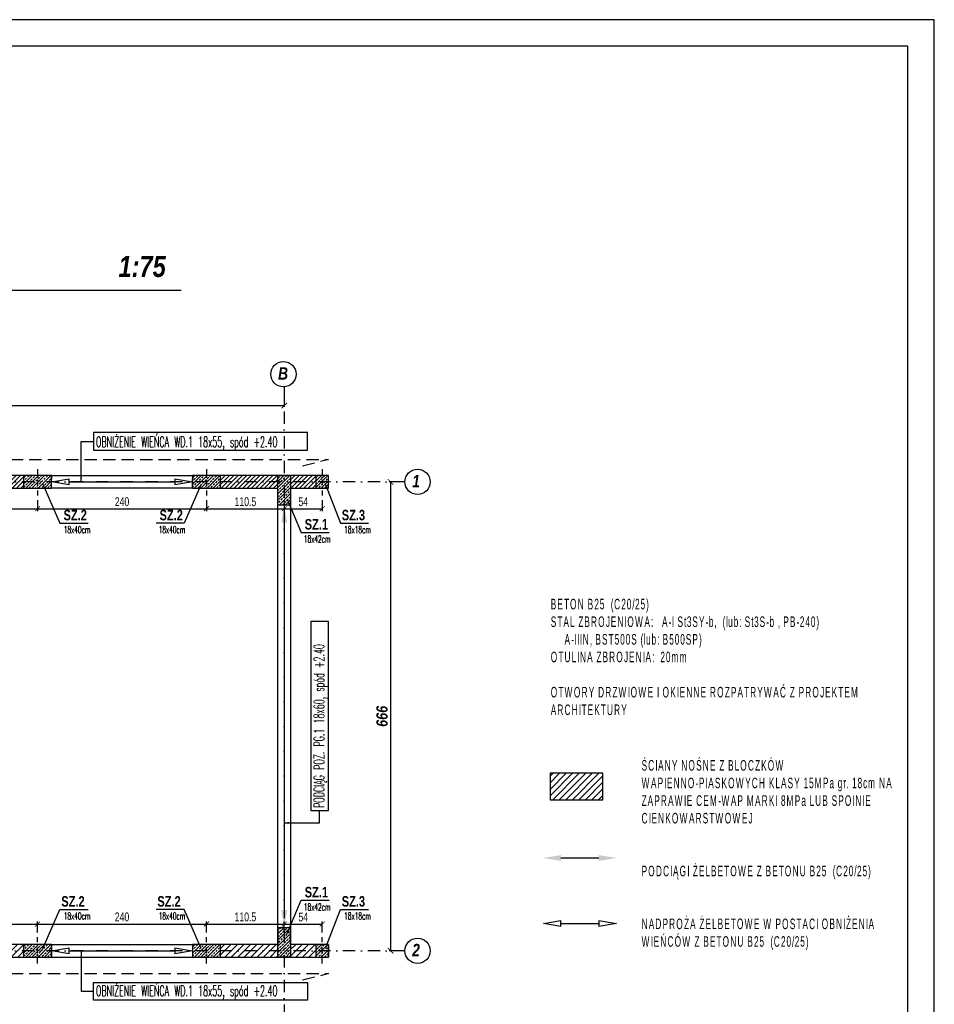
# Model space of a CAD drawing. Extents: x 10476 to 23681, y -304923 to -300723.
# Tile 10 of 25: x 16482 to 17782, y -302121 to -300723. Entities that reach past the tile are written whole.
import ezdxf

# ---------------------------------------------------------------- set-up
doc = ezdxf.new("R2010")
doc.units = 0
doc.header["$MEASUREMENT"] = 0
doc.linetypes.add('DASH', pattern=[0.75, 0.5, -0.25])
doc.linetypes.add('DASHDOT', pattern=[1, 0.5, -0.25, 0, -0.25])
doc.layers.get('0').update_dxf_attribs({"linetype": 'CONTINUOUS'})
doc.layers.get('DEFPOINTS').update_dxf_attribs({"linetype": 'CONTINUOUS'})
doc.styles.add('ARIAL NAROW', font='arial.ttf', dxfattribs={"width": 0.6})
doc.styles.add('GRYF', font='arialbd.ttf', dxfattribs={"width": 0.8})
doc.styles.add('kursywa', font='arialbi.ttf', dxfattribs={"width": 0.8})
doc.styles.add('RAMKA', font='arial.ttf', dxfattribs={"width": 0.7})
doc.styles.get("Standard").update_dxf_attribs({"font": 'txt.shx', "width": 0.6})
doc.dimstyles.new('1-100', dxfattribs={"dimscale": 4, "dimtxt": 4, "dimasz": 2, "dimexe": 0.5, "dimexo": 1, "dimgap": 1, "dimtad": 1, "dimdec": 0, "dimrnd": 0.1, "dimdsep": 46, "dimtxsty": 'kursywa', "dimblk": 'ARCHTICK', "dimcen": 0, "dimclrd": 2, "dimclre": 2, "dimclrt": 7, "dimazin": 2, "dimtfac": 1, "dimtdec": 0, "dimtix": 1, "dimtmove": 0, "dimatfit": 3, "dimfxl": 1, "dimtolj": 1, "dimarcsym": 0})
doc.dimstyles.new('1-50', dxfattribs={"dimscale": 6.5, "dimtxt": 2, "dimasz": 1, "dimexe": 0.5, "dimexo": 1, "dimgap": 0.5, "dimtad": 1, "dimrnd": 0.5, "dimdsep": 46, "dimtxsty": 'RAMKA', "dimblk": 'ARCHTICK', "dimcen": 0, "dimclrd": 2, "dimclre": 2, "dimclrt": 7, "dimadec": 0, "dimazin": 2, "dimtfac": 1, "dimtix": 1, "dimtmove": 0, "dimatfit": 3, "dimfxl": 1, "dimtolj": 1, "dimarcsym": 0})
doc.dimstyles.new('1-75', dxfattribs={"dimscale": 7, "dimtxt": 1.8, "dimasz": 1, "dimexe": 0.5, "dimexo": 1, "dimgap": 0.5, "dimtad": 1, "dimrnd": 0.5, "dimdsep": 46, "dimtxsty": 'RAMKA', "dimblk": 'ARCHTICK', "dimcen": 0, "dimclrd": 2, "dimclre": 2, "dimclrt": 7, "dimadec": 0, "dimazin": 2, "dimtfac": 1, "dimtix": 1, "dimtmove": 0, "dimatfit": 3, "dimfxl": 1, "dimtolj": 1, "dimarcsym": 0})
doc.dimstyles.new('podciągi', dxfattribs={"dimscale": 0, "dimtxt": 0.0001, "dimasz": 25, "dimexe": 0, "dimexo": 0, "dimgap": 0.6, "dimtad": 1, "dimdec": 4, "dimrnd": 0.1, "dimdsep": 46, "dimtxsty": 'Standard', "dimcen": 0, "dimclrd": 1, "dimclre": 2, "dimclrt": 2, "dimadec": 0, "dimazin": 0, "dimtfac": 1, "dimtdec": 4, "dimtix": 1, "dimtmove": 0, "dimatfit": 3, "dimfxl": 1, "dimtolj": 1, "dimarcsym": 0})
pattern_1 = [(45, (-4907.22, 0), (-3.09359217, 3.09359217), [])]
pattern_2 = [(45, (-120554.61, -269893.226), (-4.5961939, 4.5961939), [])]

# ---------------------------------------------------------------- blocks, each defined once
blk = doc.blocks.new('_ArchTick')
at = {"color": 0, "linetype": 'Continuous', "const_width": 0.15}
blk.add_lwpolyline([(-0.5, -0.5), (0.5, 0.5)], dxfattribs=at)
blk = doc.blocks.new('*D12')
at = {"color": 2, "lineweight": -2, "ltscale": 35, "transparency": 16777216}
for p, q in [((15197.2, -301256.8), (15197.2, -301272.7)), ((16858.2, -301256.8), (16858.2, -301272.7)), ((15197.2, -301270.7), (16858.2, -301270.7))]:
    blk.add_line(p, q, dxfattribs=at)
at = {"layer": 'DEFPOINTS', "color": 0, "ltscale": 35, "transparency": 16777216}
for p in [(15197.2, -301252.8), (16858.2, -301252.8), (16858.2, -301270.7)]:
    blk.add_point(p, dxfattribs=at)
at = {"color": 2, "lineweight": -2, "ltscale": 35, "transparency": 16777216, "xscale": 8, "yscale": 8, "zscale": 8, "rotation": 180}
blk.add_blockref('_ArchTick', (15197.2, -301270.7), dxfattribs=at)
at = {"color": 2, "lineweight": -2, "ltscale": 35, "transparency": 16777216, "xscale": 8, "yscale": 8, "zscale": 8}
blk.add_blockref('_ArchTick', (16858.2, -301270.7), dxfattribs=at)
at = {"color": 7, "ltscale": 35, "transparency": 16777216, "insert": (16027.7, -301258.5), "char_height": 16, "attachment_point": 5, "style": 'kursywa'}
blk.add_mtext('\\A1;1661', dxfattribs=at)
blk = doc.blocks.new('*D13')
at = {"color": 2, "lineweight": -2, "ltscale": 35, "transparency": 16777216}
for p, q in [((17023.8, -301379.1), (17007.2, -301379.1)), ((17009.2, -301379.1), (17009.2, -302045.1)), ((17023.8, -302045.1), (17007.2, -302045.1))]:
    blk.add_line(p, q, dxfattribs=at)
at = {"layer": 'DEFPOINTS', "color": 0, "ltscale": 35, "transparency": 16777216}
for p in [(17027.8, -301379.1), (17009.2, -302045.1), (17027.8, -302045.1)]:
    blk.add_point(p, dxfattribs=at)
at = {"color": 2, "lineweight": -2, "ltscale": 35, "transparency": 16777216, "xscale": 8, "yscale": 8, "zscale": 8}
for p, rotation in [((17009.2, -301379.1), 90), ((17009.2, -302045.1), 270)]:
    blk.add_blockref('_ArchTick', p, dxfattribs=dict(at, rotation=rotation))
at = {"color": 7, "ltscale": 35, "transparency": 16777216, "insert": (16997.1, -301712.1), "char_height": 16, "attachment_point": 5, "rotation": 90, "style": 'kursywa'}
blk.add_mtext('\\A1;666', dxfattribs=at)
blk = doc.blocks.new('*D14')
at = {"color": 1, "lineweight": -2, "ltscale": 35, "transparency": 16777216}
blk.add_line((16858.2, -301437.1), (16858.2, -301987.1), dxfattribs=at)
at = {"color": 1, "ltscale": 35, "transparency": 16777216}
for points in [[(16854.1, -301437.1), (16862.4, -301437.1), (16858.2, -301412.1)], [(16854.1, -301987.1), (16862.4, -301987.1), (16858.2, -302012.1)]]:
    blk.add_solid(points, dxfattribs=at)
at = {"layer": 'DEFPOINTS', "color": 0, "ltscale": 35, "transparency": 16777216}
for p in [(16858.2, -301412.1), (16858.2, -302012.1), (16858.2, -302012.1)]:
    blk.add_point(p, dxfattribs=at)
at = {"color": 2, "ltscale": 35, "transparency": 16777216, "insert": (16857.6, -301712.1), "char_height": 0.0001, "attachment_point": 5, "rotation": 90}
blk.add_mtext('\\A1;600', dxfattribs=at)
blk = doc.blocks.new('_ClosedBlank')
at = {"color": 0, "linetype": 'ByBlock', "lineweight": -2}
for p, q in [((-1, 0.167), (0, 0)), ((-1, 0.167), (-1, -0.167)), ((0, 0), (-1, -0.167))]:
    blk.add_line(p, q, dxfattribs=at)
blk = doc.blocks.new('*D16')
at = {"color": 7, "lineweight": -2, "ltscale": 35, "transparency": 16777216}
blk.add_line((16552.7, -302045.1), (16702.7, -302045.1), dxfattribs=at)
at = {"layer": 'DEFPOINTS', "color": 0, "ltscale": 35, "transparency": 16777216}
for p in [(16527.7, -302045.1), (16727.7, -302045.1), (16727.7, -302045.1)]:
    blk.add_point(p, dxfattribs=at)
at = {"color": 7, "lineweight": -2, "ltscale": 35, "transparency": 16777216, "xscale": 25, "yscale": 25, "zscale": 25, "rotation": 180}
blk.add_blockref('_ClosedBlank', (16527.7, -302045.1), dxfattribs=at)
at = {"color": 7, "lineweight": -2, "ltscale": 35, "transparency": 16777216, "xscale": 25, "yscale": 25, "zscale": 25}
blk.add_blockref('_ClosedBlank', (16727.7, -302045.1), dxfattribs=at)
at = {"color": 2, "ltscale": 35, "transparency": 16777216, "insert": (16627.7, -302044.5), "char_height": 0.0001, "attachment_point": 5}
blk.add_mtext('\\A1;200', dxfattribs=at)
blk = doc.blocks.new('*D20')
at = {"color": 7, "lineweight": -2, "ltscale": 35, "transparency": 16777216}
blk.add_line((16552.7, -301379.1), (16702.7, -301379.1), dxfattribs=at)
at = {"layer": 'DEFPOINTS', "color": 0, "ltscale": 35, "transparency": 16777216}
for p in [(16527.7, -301379.1), (16727.7, -301379.1), (16727.7, -301379.1)]:
    blk.add_point(p, dxfattribs=at)
at = {"color": 7, "lineweight": -2, "ltscale": 35, "transparency": 16777216, "xscale": 25, "yscale": 25, "zscale": 25, "rotation": 180}
blk.add_blockref('_ClosedBlank', (16527.7, -301379.1), dxfattribs=at)
at = {"color": 7, "lineweight": -2, "ltscale": 35, "transparency": 16777216, "xscale": 25, "yscale": 25, "zscale": 25}
blk.add_blockref('_ClosedBlank', (16727.7, -301379.1), dxfattribs=at)
at = {"color": 2, "ltscale": 35, "transparency": 16777216, "insert": (16627.7, -301378.5), "char_height": 0.0001, "attachment_point": 5}
blk.add_mtext('\\A1;200', dxfattribs=at)
blk = doc.blocks.new('*D78')
at = {"color": 2, "lineweight": -2, "ltscale": 35, "transparency": 16777216}
for p, q in [((16347.7, -302019), (16347.7, -302003.6)), ((16347.7, -302007.1), (16507.7, -302007.1)), ((16507.7, -302019), (16507.7, -302003.6))]:
    blk.add_line(p, q, dxfattribs=at)
at = {"layer": 'DEFPOINTS', "color": 0, "ltscale": 35, "transparency": 16777216}
for p in [(16507.7, -302007.1), (16347.7, -302026), (16507.7, -302026)]:
    blk.add_point(p, dxfattribs=at)
at = {"color": 2, "lineweight": -2, "ltscale": 35, "transparency": 16777216, "xscale": 7, "yscale": 7, "zscale": 7, "rotation": 180}
blk.add_blockref('_ArchTick', (16347.7, -302007.1), dxfattribs=at)
at = {"color": 2, "lineweight": -2, "ltscale": 35, "transparency": 16777216, "xscale": 7, "yscale": 7, "zscale": 7}
blk.add_blockref('_ArchTick', (16507.7, -302007.1), dxfattribs=at)
at = {"color": 7, "ltscale": 35, "transparency": 16777216, "insert": (16427.7, -301997.1), "char_height": 12.6, "attachment_point": 5, "style": 'RAMKA'}
blk.add_mtext('\\A1;160', dxfattribs=at)
blk = doc.blocks.new('*D79')
at = {"color": 2, "lineweight": -2, "ltscale": 35, "transparency": 16777216}
for p, q in [((16507.7, -302019), (16507.7, -302003.6)), ((16507.7, -302007.1), (16747.7, -302007.1)), ((16747.7, -302019), (16747.7, -302003.6))]:
    blk.add_line(p, q, dxfattribs=at)
at = {"layer": 'DEFPOINTS', "color": 0, "ltscale": 35, "transparency": 16777216}
for p in [(16747.7, -302007.1), (16507.7, -302026), (16747.7, -302026)]:
    blk.add_point(p, dxfattribs=at)
at = {"color": 2, "lineweight": -2, "ltscale": 35, "transparency": 16777216, "xscale": 7, "yscale": 7, "zscale": 7, "rotation": 180}
blk.add_blockref('_ArchTick', (16507.7, -302007.1), dxfattribs=at)
at = {"color": 2, "lineweight": -2, "ltscale": 35, "transparency": 16777216, "xscale": 7, "yscale": 7, "zscale": 7}
blk.add_blockref('_ArchTick', (16747.7, -302007.1), dxfattribs=at)
at = {"color": 7, "ltscale": 35, "transparency": 16777216, "insert": (16627.7, -301997.1), "char_height": 12.6, "attachment_point": 5, "style": 'RAMKA'}
blk.add_mtext('\\A1;240', dxfattribs=at)
blk = doc.blocks.new('*D80')
at = {"color": 2, "lineweight": -2, "ltscale": 35, "transparency": 16777216}
for p, q in [((16747.7, -302019), (16747.7, -302003.6)), ((16747.7, -302007.1), (16858.2, -302007.1)), ((16858.2, -302019), (16858.2, -302003.6))]:
    blk.add_line(p, q, dxfattribs=at)
at = {"layer": 'DEFPOINTS', "color": 0, "ltscale": 35, "transparency": 16777216}
for p in [(16858.2, -302007.1), (16747.7, -302026), (16858.2, -302026)]:
    blk.add_point(p, dxfattribs=at)
at = {"color": 2, "lineweight": -2, "ltscale": 35, "transparency": 16777216, "xscale": 7, "yscale": 7, "zscale": 7, "rotation": 180}
blk.add_blockref('_ArchTick', (16747.7, -302007.1), dxfattribs=at)
at = {"color": 2, "lineweight": -2, "ltscale": 35, "transparency": 16777216, "xscale": 7, "yscale": 7, "zscale": 7}
blk.add_blockref('_ArchTick', (16858.2, -302007.1), dxfattribs=at)
at = {"color": 7, "ltscale": 35, "transparency": 16777216, "insert": (16803, -301997.1), "char_height": 12.6, "attachment_point": 5, "style": 'RAMKA'}
blk.add_mtext('\\A1;110.5', dxfattribs=at)
blk = doc.blocks.new('*D81')
at = {"color": 2, "lineweight": -2, "ltscale": 35, "transparency": 16777216}
for p, q in [((16858.2, -302019), (16858.2, -302003.6)), ((16858.2, -302007.1), (16912.2, -302007.1)), ((16912.2, -302019), (16912.2, -302003.6))]:
    blk.add_line(p, q, dxfattribs=at)
at = {"layer": 'DEFPOINTS', "color": 0, "ltscale": 35, "transparency": 16777216}
for p in [(16912.2, -302007.1), (16858.2, -302026), (16912.2, -302026)]:
    blk.add_point(p, dxfattribs=at)
at = {"color": 2, "lineweight": -2, "ltscale": 35, "transparency": 16777216, "xscale": 7, "yscale": 7, "zscale": 7, "rotation": 180}
blk.add_blockref('_ArchTick', (16858.2, -302007.1), dxfattribs=at)
at = {"color": 2, "lineweight": -2, "ltscale": 35, "transparency": 16777216, "xscale": 7, "yscale": 7, "zscale": 7}
blk.add_blockref('_ArchTick', (16912.2, -302007.1), dxfattribs=at)
at = {"color": 7, "ltscale": 35, "transparency": 16777216, "insert": (16885.2, -301997.2), "char_height": 12.6, "attachment_point": 5, "style": 'RAMKA'}
blk.add_mtext('\\A1;54', dxfattribs=at)
blk = doc.blocks.new('*D89')
at = {"color": 2, "lineweight": -2, "ltscale": 35, "transparency": 16777216}
for p, q in [((16347.7, -301405.3), (16347.7, -301420.7)), ((16507.7, -301405.3), (16507.7, -301420.7)), ((16347.7, -301417.2), (16507.7, -301417.2))]:
    blk.add_line(p, q, dxfattribs=at)
at = {"layer": 'DEFPOINTS', "color": 0, "ltscale": 35, "transparency": 16777216}
for p in [(16347.7, -301398.3), (16507.7, -301398.3), (16507.7, -301417.2)]:
    blk.add_point(p, dxfattribs=at)
at = {"color": 2, "lineweight": -2, "ltscale": 35, "transparency": 16777216, "xscale": 7, "yscale": 7, "zscale": 7, "rotation": 180}
blk.add_blockref('_ArchTick', (16347.7, -301417.2), dxfattribs=at)
at = {"color": 2, "lineweight": -2, "ltscale": 35, "transparency": 16777216, "xscale": 7, "yscale": 7, "zscale": 7}
blk.add_blockref('_ArchTick', (16507.7, -301417.2), dxfattribs=at)
at = {"color": 7, "ltscale": 35, "transparency": 16777216, "insert": (16427.7, -301407.3), "char_height": 12.6, "attachment_point": 5, "style": 'RAMKA'}
blk.add_mtext('\\A1;160', dxfattribs=at)
blk = doc.blocks.new('*D82')
at = {"color": 2, "lineweight": -2, "ltscale": 35, "transparency": 16777216}
for p, q in [((16507.7, -301405.3), (16507.7, -301420.7)), ((16747.7, -301405.3), (16747.7, -301420.7)), ((16507.7, -301417.2), (16747.7, -301417.2))]:
    blk.add_line(p, q, dxfattribs=at)
at = {"layer": 'DEFPOINTS', "color": 0, "ltscale": 35, "transparency": 16777216}
for p in [(16507.7, -301398.3), (16747.7, -301398.3), (16747.7, -301417.2)]:
    blk.add_point(p, dxfattribs=at)
at = {"color": 2, "lineweight": -2, "ltscale": 35, "transparency": 16777216, "xscale": 7, "yscale": 7, "zscale": 7, "rotation": 180}
blk.add_blockref('_ArchTick', (16507.7, -301417.2), dxfattribs=at)
at = {"color": 2, "lineweight": -2, "ltscale": 35, "transparency": 16777216, "xscale": 7, "yscale": 7, "zscale": 7}
blk.add_blockref('_ArchTick', (16747.7, -301417.2), dxfattribs=at)
at = {"color": 7, "ltscale": 35, "transparency": 16777216, "insert": (16627.7, -301407.3), "char_height": 12.6, "attachment_point": 5, "style": 'RAMKA'}
blk.add_mtext('\\A1;240', dxfattribs=at)
blk = doc.blocks.new('*D83')
at = {"color": 2, "lineweight": -2, "ltscale": 35, "transparency": 16777216}
for p, q in [((16747.7, -301405.3), (16747.7, -301420.7)), ((16858.2, -301405.3), (16858.2, -301420.7)), ((16747.7, -301417.2), (16858.2, -301417.2))]:
    blk.add_line(p, q, dxfattribs=at)
at = {"layer": 'DEFPOINTS', "color": 0, "ltscale": 35, "transparency": 16777216}
for p in [(16747.7, -301398.3), (16858.2, -301398.3), (16858.2, -301417.2)]:
    blk.add_point(p, dxfattribs=at)
at = {"color": 2, "lineweight": -2, "ltscale": 35, "transparency": 16777216, "xscale": 7, "yscale": 7, "zscale": 7, "rotation": 180}
blk.add_blockref('_ArchTick', (16747.7, -301417.2), dxfattribs=at)
at = {"color": 2, "lineweight": -2, "ltscale": 35, "transparency": 16777216, "xscale": 7, "yscale": 7, "zscale": 7}
blk.add_blockref('_ArchTick', (16858.2, -301417.2), dxfattribs=at)
at = {"color": 7, "ltscale": 35, "transparency": 16777216, "insert": (16803, -301407.3), "char_height": 12.6, "attachment_point": 5, "style": 'RAMKA'}
blk.add_mtext('\\A1;110.5', dxfattribs=at)
blk = doc.blocks.new('*D84')
at = {"color": 2, "lineweight": -2, "ltscale": 35, "transparency": 16777216}
for p, q in [((16858.2, -301405.3), (16858.2, -301420.7)), ((16912.2, -301405.3), (16912.2, -301420.7)), ((16858.2, -301417.2), (16912.2, -301417.2))]:
    blk.add_line(p, q, dxfattribs=at)
at = {"layer": 'DEFPOINTS', "color": 0, "ltscale": 35, "transparency": 16777216}
for p in [(16858.2, -301398.3), (16912.2, -301398.3), (16912.2, -301417.2)]:
    blk.add_point(p, dxfattribs=at)
at = {"color": 2, "lineweight": -2, "ltscale": 35, "transparency": 16777216, "xscale": 7, "yscale": 7, "zscale": 7, "rotation": 180}
blk.add_blockref('_ArchTick', (16858.2, -301417.2), dxfattribs=at)
at = {"color": 2, "lineweight": -2, "ltscale": 35, "transparency": 16777216, "xscale": 7, "yscale": 7, "zscale": 7}
blk.add_blockref('_ArchTick', (16912.2, -301417.2), dxfattribs=at)
at = {"color": 7, "ltscale": 35, "transparency": 16777216, "insert": (16885.2, -301407.3), "char_height": 12.6, "attachment_point": 5, "style": 'RAMKA'}
blk.add_mtext('\\A1;54', dxfattribs=at)
blk = doc.blocks.new('*D109')
at = {"color": 1, "lineweight": -2, "ltscale": 35, "transparency": 16777216}
blk.add_line((17251.3, -301913.3), (17305.1, -301913.3), dxfattribs=at)
at = {"color": 1, "ltscale": 35, "transparency": 16777216}
for points in [[(17251.3, -301909.2), (17251.3, -301917.5), (17226.3, -301913.3)], [(17305.1, -301909.2), (17305.1, -301917.5), (17330.1, -301913.3)]]:
    blk.add_solid(points, dxfattribs=at)
at = {"layer": 'DEFPOINTS', "color": 0, "ltscale": 35, "transparency": 16777216}
for p in [(17226.3, -301913.3), (17330.1, -301913.3), (17330.1, -301913.3)]:
    blk.add_point(p, dxfattribs=at)
at = {"color": 2, "ltscale": 35, "transparency": 16777216, "insert": (17278.2, -301912.7), "char_height": 0.0001, "attachment_point": 5}
blk.add_mtext('\\A1;103.8', dxfattribs=at)
blk = doc.blocks.new('*D110')
at = {"color": 7, "linetype": 'Continuous', "lineweight": -2, "ltscale": 35, "transparency": 16777216}
blk.add_line((17251.3, -302006.5), (17305.1, -302006.5), dxfattribs=at)
at = {"layer": 'DEFPOINTS', "color": 0, "linetype": 'Continuous', "ltscale": 35, "transparency": 16777216}
for p in [(17226.3, -302006.5), (17330.1, -302006.5), (17330.1, -302006.5)]:
    blk.add_point(p, dxfattribs=at)
at = {"color": 7, "linetype": 'Continuous', "lineweight": -2, "ltscale": 35, "transparency": 16777216, "xscale": 25, "yscale": 25, "zscale": 25, "rotation": 180}
blk.add_blockref('_ClosedBlank', (17226.3, -302006.5), dxfattribs=at)
at = {"color": 7, "linetype": 'Continuous', "lineweight": -2, "ltscale": 35, "transparency": 16777216, "xscale": 25, "yscale": 25, "zscale": 25}
blk.add_blockref('_ClosedBlank', (17330.1, -302006.5), dxfattribs=at)
at = {"color": 2, "linetype": 'Continuous', "ltscale": 35, "transparency": 16777216, "insert": (17278.2, -302005.9), "char_height": 0.0001, "attachment_point": 5}
blk.add_mtext('\\A1;103.8', dxfattribs=at)

msp = doc.modelspace()

# ---------------------------------------------------------------- hatches: boundary and pattern name
at = {"linetype": 'Continuous', "ltscale": 40}
h = msp.add_hatch(dxfattribs=at)
h.set_pattern_fill('ANSI31', color=2, scale=35, style=0)
h.set_pattern_definition(pattern_1)
h.paths.add_polyline_path([(16367.72498, -301388.14813), (16487.72498, -301388.14813), (16487.72498, -301370.14813), (16483.64058, -301370.14813), (16367.72498, -301370.14813)])
at = {"linetype": 'Continuous', "ltscale": 35}
h = msp.add_hatch(dxfattribs=at)
h.set_pattern_fill('ANSI33', scale=25, style=0)
h.set_pattern_definition([(45, (-6981.622, -131431.5625), (-4.41941738, 4.41941738), []), (45, (-6977.203, -131431.5625), (-4.41941738, 4.41941738), [3.125, -1.5625])])
h.paths.add_polyline_path([(16527.72498, -301388.14813), (16527.72498, -301370.14813), (16487.72498, -301370.14813), (16487.72498, -301388.14813)])
h = msp.add_hatch(dxfattribs=at)
h.set_pattern_fill('ANSI33', scale=25, style=0)
h.set_pattern_definition([(45, (-6741.622, -131431.5625), (-4.41941738, 4.41941738), []), (45, (-6737.203, -131431.5625), (-4.41941738, 4.41941738), [3.125, -1.5625])])
h.paths.add_polyline_path([(16767.72498, -301388.14813), (16767.72498, -301370.14813), (16727.72498, -301370.14813), (16727.72498, -301388.14813)])
at = {"linetype": 'Continuous', "ltscale": 40}
h = msp.add_hatch(dxfattribs=at)
h.set_pattern_fill('ANSI31', color=2, scale=35, style=0)
h.set_pattern_definition(pattern_1)
h.paths.add_polyline_path([(16775.20646, -301370.14813), (16767.72498, -301370.14813), (16767.72498, -301388.14813), (16849.22498, -301388.14813), (16849.22498, -301370.14813)])
at = {"linetype": 'Continuous', "ltscale": 35}
h = msp.add_hatch(dxfattribs=at)
h.set_pattern_fill('ANSI33', scale=25, style=0)
h.set_pattern_definition([(45, (-6642.122, -131449.5625), (-4.41941738, 4.41941738), []), (45, (-6637.703, -131449.5625), (-4.41941738, 4.41941738), [3.125, -1.5625])])
h.paths.add_polyline_path([(16867.22498, -301412.14813), (16867.22498, -301370.14813), (16849.22498, -301370.14813), (16849.22498, -301412.14813)])
at = {"linetype": 'Continuous', "ltscale": 40}
h = msp.add_hatch(dxfattribs=at)
h.set_pattern_fill('ANSI31', color=2, scale=35, style=0)
h.set_pattern_definition(pattern_1)
h.paths.add_polyline_path([(16883.22498, -301388.14813), (16883.22498, -301370.14813), (16867.22498, -301370.14813), (16867.22498, -301388.14813)], flags=0)
h = msp.add_hatch(dxfattribs=at)
h.set_pattern_fill('ANSI31', color=2, scale=35, style=0)
h.set_pattern_definition(pattern_1)
h.paths.add_polyline_path([(16885.22498, -301388.14813), (16885.22498, -301370.14813), (16883.22498, -301370.14813), (16883.22498, -301388.14813)], flags=0)
h = msp.add_hatch(dxfattribs=at)
h.set_pattern_fill('ANSI31', color=2, scale=35, style=0)
h.set_pattern_definition(pattern_1)
h.paths.add_polyline_path([(16885.22498, -301388.14813), (16903.22498, -301388.14813), (16903.22498, -301370.14813), (16885.22498, -301370.14813)])
at = {"linetype": 'Continuous', "ltscale": 35}
h = msp.add_hatch(dxfattribs=at)
h.set_pattern_fill('ANSI33', scale=25, style=0)
h.set_pattern_definition([(45, (-6588.122, -131431.5625), (-4.41941738, 4.41941738), []), (45, (-6583.703, -131431.5625), (-4.41941738, 4.41941738), [3.125, -1.5625])])
h.paths.add_polyline_path([(16921.22498, -301388.14813), (16921.22498, -301370.14813), (16903.22498, -301370.14813), (16903.22498, -301388.14813)])
at = {"linetype": 'Continuous', "ltscale": 40}
h = msp.add_hatch(dxfattribs=at)
h.set_pattern_fill('ANSI31', color=2, scale=52.5, style=0)
h.set_pattern_definition([(45, (-16508.722, 113963.316), (-4.64038825, 4.64038825), [])])
h.paths.add_polyline_path([(17235.80146, -301830.51139), (17310.80146, -301830.51139), (17310.80146, -301793.01139), (17235.80146, -301793.01139)])
at = {"linetype": 'Continuous', "ltscale": 35}
h = msp.add_hatch(dxfattribs=at)
h.set_pattern_fill('ANSI33', scale=25, style=0)
h.set_pattern_definition([(45, (-6642.122, -132074.5625), (-4.41941738, 4.41941738), []), (45, (-6637.703, -132074.5625), (-4.41941738, 4.41941738), [3.125, -1.5625])])
h.paths.add_polyline_path([(16867.22498, -302054.14813), (16867.22498, -302012.14813), (16849.22498, -302012.14813), (16849.22498, -302054.14813)])
at = {"linetype": 'DASHDOT', "ltscale": 35}
h = msp.add_hatch(dxfattribs=at)
h.set_pattern_fill('CEGŁA_ZWYKŁA', color=2, scale=100, style=0, pattern_type=2)
h.set_pattern_definition(pattern_2)
h.paths.add_polyline_path([(16367.72498, -302036.14813), (16367.72498, -302054.14813), (16527.72497, -302054.14813), (16487.72498, -302054.14813), (16487.72498, -302036.14813)])
at = {"linetype": 'Continuous', "ltscale": 35}
h = msp.add_hatch(dxfattribs=at)
h.set_pattern_fill('ANSI33', scale=25, style=0)
h.set_pattern_definition([(45, (-6981.622, -132097.5625), (-4.41941738, 4.41941738), []), (45, (-6977.203, -132097.5625), (-4.41941738, 4.41941738), [3.125, -1.5625])])
h.paths.add_polyline_path([(16527.72498, -302054.14813), (16527.72498, -302036.14813), (16487.72498, -302036.14813), (16487.72498, -302054.14813)])
h = msp.add_hatch(dxfattribs=at)
h.set_pattern_fill('ANSI33', scale=25, style=0)
h.set_pattern_definition([(45, (-6741.622, -132097.5625), (-4.41941738, 4.41941738), []), (45, (-6737.203, -132097.5625), (-4.41941738, 4.41941738), [3.125, -1.5625])])
h.paths.add_polyline_path([(16767.72498, -302054.14813), (16767.72498, -302036.14813), (16727.72498, -302036.14813), (16727.72498, -302054.14813)])
at = {"linetype": 'DASHDOT', "ltscale": 35}
h = msp.add_hatch(dxfattribs=at)
h.set_pattern_fill('CEGŁA_ZWYKŁA', color=2, scale=100, style=0, pattern_type=2)
h.set_pattern_definition(pattern_2)
h.paths.add_polyline_path([(16767.72498, -302054.14813), (16849.22498, -302054.14813), (16849.22498, -302036.14813), (16770.17672, -302036.14813), (16767.72498, -302036.14813)])
h = msp.add_hatch(dxfattribs=at)
h.set_pattern_fill('CEGŁA_ZWYKŁA', color=2, scale=100, style=0, pattern_type=2)
h.set_pattern_definition(pattern_2)
h.paths.add_polyline_path([(16903.22497, -302054.14813), (16903.22497, -302036.14813), (16867.22498, -302036.14813), (16867.22498, -302054.14813)])
at = {"linetype": 'Continuous', "ltscale": 35}
h = msp.add_hatch(dxfattribs=at)
h.set_pattern_fill('ANSI33', scale=25, style=0)
h.set_pattern_definition([(45, (-6588.122, -132097.5625), (-4.41941738, 4.41941738), []), (45, (-6583.703, -132097.5625), (-4.41941738, 4.41941738), [3.125, -1.5625])])
h.paths.add_polyline_path([(16921.22497, -302054.14813), (16921.22498, -302036.14813), (16903.22498, -302036.14813), (16903.22497, -302054.14813)])

# ---------------------------------------------------------------- linework, layer by layer
at = {"color": 2, "ltscale": 35}
msp.add_line((15405.9, -301107.01343), (16711.96, -301107.01343), dxfattribs=at)
at = {"color": 2, "linetype": 'DASHDOT', "ltscale": 35}
for p, q in [((16858.22498, -301244.04504), (16858.22498, -302251.70165)), ((17029.36, -301379.14813), (15000.8, -301379.14813)), ((17029.36, -302045.14813), (15000.8, -302045.14813))]:
    msp.add_line(p, q, dxfattribs=at)
at = {"color": 2, "linetype": 'DASHDOT', "ltscale": 15}
for p, q in [((16507.72498, -301361.06626), (16507.72498, -301398.28626)), ((16747.72498, -301361.06626), (16747.72498, -301398.28626)), ((16912.22497, -301361.06626), (16912.22497, -301398.28626)), ((16507.72498, -302063.23), (16507.72498, -302026.01)), ((16747.72498, -302063.23), (16747.72498, -302026.01)), ((16912.22497, -302063.23), (16912.22497, -302026.01))]:
    msp.add_line(p, q, dxfattribs=at)
at = {"linetype": 'Continuous'}
for p, q in [((16527.72498, -301370.14813), (16327.72498, -301370.14813)), ((16527.72498, -301370.14813), (16527.72498, -301375.14813)), ((16527.72498, -301388.14813), (16527.72498, -301375.14813)), ((16867.22498, -301370.14813), (16727.72498, -301370.14813)), ((16727.72498, -301370.14813), (16727.72498, -301375.14813)), ((16727.72498, -301388.14813), (16727.72498, -301375.14813)), ((16921.22498, -301370.14813), (16867.22498, -301370.14813)), ((16921.22498, -301388.14813), (16921.22498, -301370.14813)), ((16327.72498, -301388.14813), (16527.72498, -301388.14813)), ((16727.72498, -301388.14813), (16849.22498, -301388.14813)), ((16867.22498, -301388.14813), (16883.22498, -301388.14813)), ((16883.22498, -301388.14813), (16921.22498, -301388.14813)), ((16849.22498, -302013.14813), (16849.22498, -302036.14813)), ((16867.22498, -302036.14813), (16867.22498, -302013.14813)), ((16527.72498, -302036.14813), (16327.72498, -302036.14813)), ((16527.72498, -302036.14813), (16527.72498, -302054.14813)), ((16849.22498, -302036.14813), (16727.72498, -302036.14813)), ((16727.72498, -302036.14813), (16727.72498, -302054.14813)), ((16883.22498, -302036.14813), (16867.22498, -302036.14813)), ((16921.22498, -302036.14813), (16883.22498, -302036.14813)), ((16921.22498, -302036.14813), (16921.22498, -302054.14813)), ((16327.72498, -302054.14813), (16527.72498, -302054.14813)), ((16727.72498, -302054.14813), (16867.22498, -302054.14813)), ((16867.22498, -302054.14813), (16883.22498, -302054.14813)), ((16883.22498, -302054.14813), (16921.22498, -302054.14813))]:
    msp.add_line(p, q, dxfattribs=at)
at = {"color": 2}
for p, q in [((16527.72498, -301370.14813), (16727.72498, -301370.14813)), ((16727.72498, -301388.14813), (16527.72498, -301388.14813)), ((16849.22498, -302013.14813), (16849.22498, -301412.14813)), ((16867.22498, -301412.14813), (16867.22498, -302013.14813)), ((16527.72498, -302036.14813), (16727.72498, -302036.14813)), ((16527.72498, -302054.14813), (16727.72498, -302054.14813))]:
    msp.add_line(p, q, dxfattribs=at)
at = {"color": 7, "ltscale": 35}
for points in [[(14631.75, -302950.11), (17781.75, -302950.11), (17781.75, -300722.61), (14631.75, -300722.61)], [(14781.75, -302912.61), (17744.25, -302912.61), (17744.25, -300760.11), (14781.75, -300760.11)], [(16487.72498, -301388.14813), (16527.72498, -301388.14813), (16527.72498, -301370.14813), (16487.72498, -301370.14813)], [(16727.72498, -301388.14813), (16767.72498, -301388.14813), (16767.72498, -301370.14813), (16727.72498, -301370.14813)], [(16849.22498, -301370.14813), (16867.22498, -301370.14813), (16867.22498, -301412.14813), (16849.22498, -301412.14813)], [(16903.22498, -301388.14813), (16921.22498, -301388.14813), (16921.22498, -301370.14813), (16903.22498, -301370.14813)], [(17235.80146, -301830.51139), (17310.80146, -301830.51139), (17310.80146, -301793.01139), (17235.80146, -301793.01139)], [(16849.22498, -302012.14813), (16867.22498, -302012.14813), (16867.22498, -302054.14813), (16849.22498, -302054.14813)], [(16487.72498, -302054.14813), (16527.72498, -302054.14813), (16527.72498, -302036.14813), (16487.72498, -302036.14813)], [(16727.72498, -302054.14813), (16767.72498, -302054.14813), (16767.72498, -302036.14813), (16727.72498, -302036.14813)], [(16903.22497, -302054.14813), (16921.22497, -302054.14813), (16921.22497, -302036.14813), (16903.22497, -302036.14813)]]:
    msp.add_lwpolyline(points, close=True, dxfattribs=at)
at = {"color": 2, "ltscale": 35}
for points in [[(16890.99746, -301309.12842), (16587.30388, -301309.12842), (16587.30388, -301334.17166), (16890.99746, -301334.17166)], [(16920.98324, -301845.73), (16920.98323, -301577.3067), (16895.93999, -301577.3067), (16895.94, -301845.73)], [(16890.99746, -302115.16784), (16587.30388, -302115.16784), (16587.30388, -302090.12461), (16890.99746, -302090.12461)]]:
    msp.add_lwpolyline(points, close=True, dxfattribs=at)
at = {"color": 7, "linetype": 'DASH', "ltscale": 35, "flags": 128}
for points in [[(15215.84, -301338.19813), (15134.22498, -301347.19813), (16921.22498, -301347.19811), (16875.53, -301358.87)], [(15215.84, -302068.53813), (15134.22498, -302077.53813), (16921.22498, -302077.53811), (16875.53, -302089.21)]]:
    msp.add_lwpolyline(points, dxfattribs=at)
at = {"color": 2, "ltscale": 35}
for centre in [(16856.9981, -301226.10304), (17047.57782, -301379.14813), (17047.57782, -302045.14813)]:
    msp.add_circle(centre, 17.9839, dxfattribs=at)

# ---------------------------------------------------------------- texts
at = {"color": 7, "ltscale": 35}
for s, height, style, width, p in [('1:75', 30.0015, 'kursywa', 0.8, (16622.74926, -301088.06424)), ('SZ.2', 15, 'GRYF', 0.75, (16544.60354, -301433.75027)), ('SZ.2', 15, 'GRYF', 0.75, (16681.039, -301433.75027)), ('SZ.3', 15, 'GRYF', 0.75, (16939.8437, -301433.75027)), ('SZ.1 ', 15, 'GRYF', 0.75, (16887.269, -301446.83637)), ('SZ.1 ', 15, 'GRYF', 0.75, (16887.269, -301969.3479)), ('SZ.2', 15, 'GRYF', 0.75, (16541.4437, -301982.43401)), ('SZ.2', 15, 'GRYF', 0.75, (16677.87916, -301982.43401)), ('SZ.3', 15, 'GRYF', 0.75, (16939.8437, -301982.43401))]:
    msp.add_text(s, height=height, dxfattribs=dict(at, style=style, width=width)).set_placement(p)
at = {"color": 2, "ltscale": 35, "style": 'kursywa', "width": 0.8}
for s, p in [('B', (16849.43982, -301233.82009, -15.80544)), ('1', (17040.01954, -301386.86518, -15.80544)), ('2', (17040.01954, -302052.86518, -15.80544))]:
    msp.add_text(s, height=17.5616, dxfattribs=at).set_placement(p)
at = {"color": 7, "ltscale": 35, "width": 0.55}
for s, rotation, p in [('OBNIŻENIE WIEŃCA WD.1 18x55, spód +2.40', 359.99999865, (16590.64287, -301329.72697)), ('PODCIĄG POZ. PG.1 18x60, spód +2.40', 90.00000135, (16915.0052, -301842.28264)), ('OBNIŻENIE WIEŃCA WD.1 18x55, spód +2.40', 0.00000135, (16590.64287, -302109.5768))]:
    msp.add_text(s, height=15.0075, rotation=rotation, dxfattribs=at).set_placement(p)
at = {"color": 7, "ltscale": 35, "width": 0.5}
for s, p in [('18x40cm', (16544.87537, -301452.15027)), ('18x40cm', (16679.74125, -301452.15027)), ('18x18cm', (16943.27537, -301452.15027)), ('18x42cm', (16885.97125, -301465.23637)), ('18x42cm', (16885.97125, -301987.7479)), ('18x40cm', (16544.87537, -302000.83401)), ('18x40cm', (16679.74125, -302000.83401)), ('18x18cm', (16943.27537, -302000.83401))]:
    msp.add_text(s, height=10, dxfattribs=at).set_placement(p)
at = {"color": 7, "linetype": 'Continuous', "ltscale": 35, "char_height": 15.0075, "attachment_point": 1, "style": 'ARIAL NAROW'}
for s, insert, width in [('\\A1;{\\W0.56;\\T1.2;BETON B25  (C20/25)\\PSTAL ZBROJENIOWA:   A-I St3SY-b,  (lub: St3S-b , PB-240)^I^I^I^I       A-IIIN, BST500S (lub: B500SP)\\POTULINA ZBROJENIA:  20mm \\P\\POTWORY DRZWIOWE I OKIENNE ROZPATRYWAĆ Z PROJEKTEM ARCHITEKTURY}', (17236.82554, -301545.18331), 493.820338), ('\\A1;{\\W0.56;\\T1.2;ŚCIANY NOŚNE Z BLOCZKÓW WAPIENNO-PIASKOWYCH KLASY 15MPa gr. 18cm NA ZAPRAWIE CEM-WAP MARKI 8MPa LUB SPOINIE CIENKOWARSTWOWEJ\\P\\P\\PPODCIĄGI ŻELBETOWE Z BETONU B25  (C20/25)\\P\\P\\PNADPROŻA ŻELBETOWE W POSTACI OBNIŻENIA WIEŃCÓW Z BETONU B25  (C20/25)}', (17365.8769, -301774.19787), 364.4448844)]:
    msp.add_mtext(s, dxfattribs=dict(at, insert=insert, width=width))

# ---------------------------------------------------------------- dimensions: what is measured, and where the dimension line sits
at = {"color": 7, "ltscale": 35}
dim = msp.add_linear_dim(base=(16858.22498, -301270.73597), p1=(15197.22498, -301252.79801), p2=(16858.22498, -301252.79801), dimstyle='1-100', dxfattribs=at)
dim.commit()
dim.dimension.update_dxf_attribs({"geometry": '*D12', "text_midpoint": (16027.72498, -301258.54498)})
at = {"color": 2, "ltscale": 35}
for base, p1, p2, dimstyle, override, picture, middle in [((16727.72498, -301379.14813), (16527.72498, -301379.14813), (16727.72498, -301379.14813), 'podciągi', {"dimscale": 1, "dimblk1": 'ClosedBlank', "dimblk2": 'ClosedBlank', "dimsah": 1, "dimclrd": 7}, '*D20', (16627.72498, -301378.54808)), ((16507.72498, -301417.22626), (16347.72498, -301398.28626), (16507.72498, -301398.28626), '1-75', {"dimtmove": 1}, '*D89', (16427.72498, -301407.29304)), ((16747.72498, -301417.22626), (16507.72498, -301398.28626), (16747.72498, -301398.28626), '1-75', {"dimtmove": 1}, '*D82', (16627.72498, -301407.29304)), ((16858.22498, -301417.22626), (16747.72498, -301398.28626), (16858.22498, -301398.28626), '1-75', {"dimtmove": 1}, '*D83', (16802.97498, -301407.29304)), ((16912.22497, -301417.22626), (16858.22498, -301398.28626), (16912.22497, -301398.28626), '1-75', {"dimtmove": 1}, '*D84', (16885.22498, -301407.31883)), ((16507.72498, -302007.07), (16347.72498, -302026.01), (16507.72498, -302026.01), '1-75', {"dimtmove": 1}, '*D78', (16427.72498, -301997.13678)), ((16747.72498, -302007.07), (16507.72498, -302026.01), (16747.72498, -302026.01), '1-75', {"dimtmove": 1}, '*D79', (16627.72498, -301997.13678)), ((16858.22498, -302007.07), (16747.72498, -302026.01), (16858.22498, -302026.01), '1-75', {"dimtmove": 1}, '*D80', (16802.97498, -301997.13678)), ((16912.22497, -302007.07), (16858.22498, -302026.01), (16912.22497, -302026.01), '1-75', {"dimtmove": 1}, '*D81', (16885.22498, -301997.16256)), ((16727.72498, -302045.14813), (16527.72498, -302045.14813), (16727.72498, -302045.14813), 'podciągi', {"dimscale": 1, "dimblk1": 'ClosedBlank', "dimblk2": 'ClosedBlank', "dimsah": 1, "dimclrd": 7}, '*D16', (16627.72498, -302044.54808))]:
    dim = msp.add_linear_dim(base=base, p1=p1, p2=p2, dimstyle=dimstyle, override=override, dxfattribs=at)
    dim.commit()
    dim.dimension.update_dxf_attribs({"geometry": picture, "text_midpoint": middle})
at = {"color": 7, "ltscale": 35}
dim = msp.add_linear_dim(base=(17009.23136, -302045.14813), p1=(17027.76493, -301379.14813), p2=(17027.76493, -302045.14813), angle=90, dimstyle='1-100', dxfattribs=at)
dim.commit()
dim.dimension.update_dxf_attribs({"geometry": '*D13', "text_midpoint": (16997.05673, -301712.14813)})
at = {"color": 4, "ltscale": 35}
dim = msp.add_linear_dim(base=(16858.22498, -302012.14813), p1=(16858.22498, -301412.14813), p2=(16858.22498, -302012.14813), angle=90, dimstyle='podciągi', override={"dimscale": 1}, dxfattribs=at)
dim.commit()
dim.dimension.update_dxf_attribs({"geometry": '*D14', "text_midpoint": (16857.62493, -301712.14813)})
at = {"color": 7, "ltscale": 35}
dim = msp.add_linear_dim(base=(17330.10714, -301913.32846), p1=(17226.25846, -301913.32846), p2=(17330.10714, -301913.32846), dimstyle='podciągi', override={"dimscale": 1}, dxfattribs=at)
dim.commit()
dim.dimension.update_dxf_attribs({"geometry": '*D109', "text_midpoint": (17278.1828, -301912.72841)})
at = {"color": 7, "linetype": 'Continuous', "ltscale": 35}
dim = msp.add_linear_dim(base=(17330.10714, -302006.49846), p1=(17226.25846, -302006.49846), p2=(17330.10714, -302006.49846), dimstyle='podciągi', override={"dimscale": 1, "dimblk1": 'ClosedBlank', "dimblk2": 'ClosedBlank', "dimsah": 1, "dimclrd": 7}, dxfattribs=at)
dim.commit()
dim.dimension.update_dxf_attribs({"geometry": '*D110', "text_midpoint": (17278.1828, -302005.89841)})

# ---------------------------------------------------------------- leaders
at = {"color": 2, "ltscale": 35}
for points in [[(16569.89, -301379.14813), (16569.89, -301321.65004), (16587.30388, -301321.65004)], [(16858.22498, -301863.14387), (16908.46162, -301863.14387), (16908.46162, -301845.73)], [(16569.89, -302045.14813), (16569.89, -302102.64622), (16587.30388, -302102.64622)]]:
    msp.add_leader(points, dimstyle='1-50', dxfattribs=at)
at = {"color": 7, "linetype": 'Continuous', "ltscale": 35}
for points in [[(16515.17995, -301382.41626), (16539.55364, -301437.80626), (16579.46085, -301437.80626)], [(16740.27, -301382.41626), (16715.89631, -301437.80626), (16675.9891, -301437.80626)], [(16916.65, -301382.74626), (16937.95364, -301437.80626), (16977.86085, -301437.80626)], [(16862.24265, -301403.68626), (16882.2191, -301450.89237), (16922.12631, -301450.89237)], [(16862.24265, -302020.61), (16882.2191, -301973.40389), (16922.12631, -301973.40389)], [(16515.17995, -302041.88), (16539.55364, -301986.49), (16579.46085, -301986.49)], [(16740.27, -302041.88), (16715.89631, -301986.49), (16675.9891, -301986.49)], [(16916.65, -302041.55), (16937.95364, -301986.49), (16977.86085, -301986.49)]]:
    msp.add_leader(points, dimstyle='1-50', override={"dimgap": 0.5, "dimtad": 0}, dxfattribs=at)

doc.saveas('drawing.dxf')
